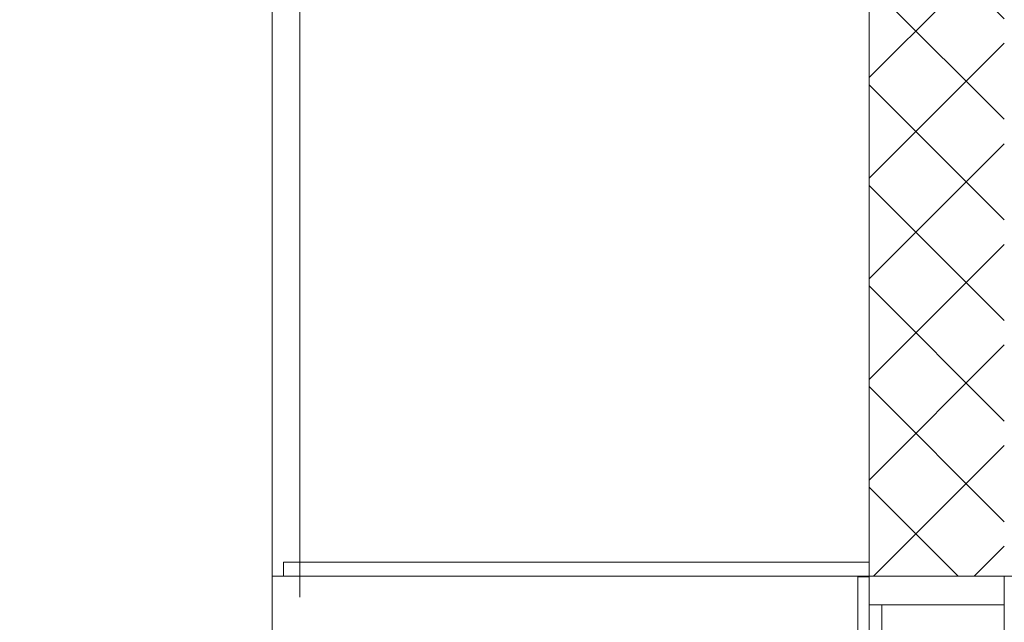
# Model space of a CAD drawing. Header units: millimetres. Extents: x 74467 to 235410, y -65 to 114857.
# Tile 246 of 256: x 130899 to 132283, y 78011 to 78858. Entities that reach past the tile are written whole.
import ezdxf
from ezdxf.enums import TextEntityAlignment as Align

# ---------------------------------------------------------------- set-up
doc = ezdxf.new("R2010")
doc.units = ezdxf.units.MM
doc.header["$MEASUREMENT"] = 0
doc.linetypes.add('Katkend topelt', pattern=[1093.611073, 529.166651, -211.666656, 141.111112, -211.666656])
doc.linetypes.add('Wipeout_Contour', pattern=[1000, 0, -1000])
for name, color, linetype in [('00 Teljed.AR', 7, 'Continuous'), ('1235 Vahelaed.AR', 7, 'Continuous'), ('1311 Siseseinad.AR', 7, 'Continuous'), ('1331 Sisseehitatud sisustus.SA', 7, 'Continuous'), ('9350 Netopind.AR', 7, 'Continuous'), ('Uks', 7, 'Continuous')]:
    doc.layers.add(name, color=color, linetype=linetype)
doc.styles.add('GENERATED_STYLE_3', font='txt')

# ---------------------------------------------------------------- blocks, each defined once
blk = doc.blocks.new('Slab_10_1', base_point=(128802.6, 95485.9))
at = {"color": 254, "linetype": 'Wipeout_Contour', "lineweight": 0, "ltscale": 4067564.723943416}
blk.add_wipeout([(133132.6, 95485.9), (128802.6, 95485.9), (128802.6, 94875.9), (129442.6, 94875.9), (129442.6, 71245.9), (132092.6, 71245.9), (132092.6, 71435.9), (131422.6, 71435.9), (131422.6, 72655.9), (132092.6, 72655.9), (132092.6, 79005.9), (131422.6, 79005.9), (131422.6, 81405.9), (132092.6, 81405.9), (132092.6, 82085.9), (132092.6, 85255.9), (131422.6, 85255.9), (131422.6, 87655.9), (132092.6, 87655.9), (132092.6, 90055.9), (131422.6, 90055.9), (131422.6, 90625.9), (131292.6, 90625.9), (131292.6, 90815.9), (131292.6, 93185.9), (133132.6, 93185.9)], dxfattribs=at).dxf.layer = '1235 Vahelaed.AR'
at = {"layer": '1235 Vahelaed.AR', "color": 7, "linetype": 'Continuous', "lineweight": 13, "flags": 128}
blk.add_lwpolyline([(128802.6, 95485.9), (133132.6, 95485.9), (133132.6, 93185.9), (131292.6, 93185.9), (131292.6, 90815.9), (131292.6, 90625.9), (131422.6, 90625.9), (131422.6, 90055.9), (132092.6, 90055.9), (132092.6, 87655.9), (131422.6, 87655.9), (131422.6, 85255.9), (132092.6, 85255.9), (132092.6, 82085.9), (132092.6, 81405.9), (131422.6, 81405.9), (131422.6, 79005.9), (132092.6, 79005.9), (132092.6, 73195.9)], dxfattribs=at)
blk = doc.blocks.new('Slab_30_1', base_point=(132092.6, 82085.9))
at = {"color": 254, "linetype": 'Wipeout_Contour', "lineweight": 0, "ltscale": 1090606.579719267}
blk.add_wipeout([(139453.9, 82085.9), (132092.6, 82085.9), (132092.6, 81405.9), (132092.6, 79005.9), (132092.6, 73195.9), (137392.7, 73195.9), (139453.9, 73195.9)], dxfattribs=at).dxf.layer = '1235 Vahelaed.AR'
at = {"layer": '1235 Vahelaed.AR', "color": 7, "linetype": 'Continuous', "lineweight": 13, "flags": 128}
blk.add_lwpolyline([(139453.9, 82085.9), (139453.9, 73195.9), (137392.7, 73195.9), (132092.6, 73195.9), (132092.6, 79005.9), (132092.6, 81405.9), (132092.6, 82085.9)], dxfattribs=at)
blk = doc.blocks.new('Liikumisruum_RG 103_3_1', base_point=(96460.4, 94557))
at = {"layer": '9350 Netopind.AR', "color": 7, "linetype": 'Continuous', "lineweight": 13, "flags": 128}
blk.add_lwpolyline([(129702.6, 93185.9), (129702.6, 71235.9), (123739.6, 71235.9), (123739.6, 69725.9), (129705.6, 69725.9), (129705.6, 67676.8), (132092.6, 67651.1), (132092.6, 69545.9), (131292.6, 69545.9), (131292.6, 72785.9), (132092.6, 72785.9), (132092.6, 78875.9), (131292.6, 78875.9), (131292.6, 81535.9), (132092.6, 81535.9), (132092.6, 85125.9), (131292.6, 85125.9), (131292.6, 87785.9), (132092.6, 87785.9), (132092.6, 89925.9), (131292.6, 89925.9), (131292.6, 93195.9)], dxfattribs=at)
blk = doc.blocks.new('Slab_53_1', base_point=(131253.6, 72820.9))
at = {"layer": '1331 Sisseehitatud sisustus.SA', "color": 253, "linetype": 'Continuous', "lineweight": 13, "true_color": 0xa5a6a4, "flags": 128}
blk.add_lwpolyline([(131253.6, 72820.9), (132092.6, 72820.9), (132092.6, 78075.9), (131253.6, 78075.9)], close=True, dxfattribs=at)
blk = doc.blocks.new('Slab_81_1', base_point=(132092.6, 78075.9))
at = {"layer": '1331 Sisseehitatud sisustus.SA', "color": 253, "linetype": 'Continuous', "lineweight": 13, "true_color": 0xa5a6a4, "flags": 128}
blk.add_lwpolyline([(132092.6, 78075.9), (131269.6, 78075.9), (131269.6, 78095.9), (132092.6, 78095.9)], close=True, dxfattribs=at)
blk = doc.blocks.new('Opening_32_1')
at = {"layer": '1311 Siseseinad.AR', "color": 7, "linetype": 'Continuous', "lineweight": 13, "flags": 128}
for points in [[(132076.6, 78075.2), (132076.6, 76675.9)], [(132092.6, 78075.2), (132076.6, 78075.2)], [(132282.6, 78075.9), (132092.6, 78075.9)], [(132298.6, 78075.9), (132282.6, 78075.9)], [(132298.6, 76675.9), (132298.6, 78075.9)], [(132092.6, 76675.9), (132282.6, 76675.9)]]:
    blk.add_lwpolyline(points, dxfattribs=at)
at = {"layer": '1311 Siseseinad.AR', "color": 7, "linetype": 'Continuous', "lineweight": 15, "flags": 128}
for points in [[(132092.6, 78075.9), (132092.6, 78075.2)], [(132076.6, 76675.9), (132092.6, 76675.9)], [(132282.6, 76675.9), (132298.6, 76675.9)]]:
    blk.add_lwpolyline(points, dxfattribs=at)
blk = doc.blocks.new('Door with Sidelight on Side 2 24_2')
at = {"layer": 'Uks', "color": 7, "linetype": 'Continuous', "lineweight": 13}
for p, q in [((632, 0), (632, 984)), ((632, 984), (672, 984)), ((672, 984), (672, 0)), ((-660, 0), (-700, 0)), ((-700, 0), (-700, -190)), ((-700, 0), (-700, -190)), ((-700, 0), (-700, -190)), ((-660, -190), (-660, 0)), ((-312, 0), (-340, 0)), ((-340, 0), (-340, -190)), ((-312, -40), (-312, 0)), ((672, 0), (632, 0)), ((700, 0), (672, 0)), ((672, 0), (672, -40)), ((700, -190), (700, 0)), ((700, 0), (700, -190)), ((700, 0), (700, -190)), ((-660, -18), (-340, -18)), ((-300, -40), (-312, -40)), ((-300, -40), (660, -40)), ((-300, -190), (-300, -40)), ((672, -40), (660, -40)), ((660, -40), (660, -190)), ((-700, -190), (-660, -190)), ((660, -190), (-660, -190)), ((-340, -190), (-660, -190)), ((-340, -190), (-300, -190)), ((660, -190), (700, -190))]:
    blk.add_line(p, q, dxfattribs=at)
at = {"layer": 'Uks', "color": 7, "linetype": 'Continuous', "lineweight": 13, "flags": 128}
blk.add_lwpolyline([(-340, 0), (-660, 0), (-660, -190), (-340, -190)], close=True, dxfattribs=at)
at = {"layer": 'Uks', "color": 7, "linetype": 'Continuous', "lineweight": 13}
blk.add_arc((672, 0), 984, 90, 180, dxfattribs=at)
blk = doc.blocks.new('Wall_234_1', base_point=(132092.6, 83015.9))
at = {"layer": '1311 Siseseinad.AR', "linetype": 'Continuous', "lineweight": 13, "true_color": 0x50504f}
h = blk.add_hatch(dxfattribs=at)
h.set_pattern_fill('Plokk_õõnesbetoon_0001', color=251, style=0, pattern_type=2)
h.set_pattern_definition([(45, (0, 0), (-70.71068, 70.71068), []), (135, (0, 0), (70.71068, 70.71068), [])])
h.paths.add_polyline_path([(132282.6, 83015.9), (132092.6, 83015.9), (132092.6, 78075.9), (132282.6, 78075.9)])
at = {"layer": '1311 Siseseinad.AR', "color": 7, "linetype": 'Continuous', "lineweight": 15, "flags": 128}
blk.add_lwpolyline([(132092.6, 83015.9), (132092.6, 78075.9)], dxfattribs=at)
at = {"layer": 'Uks', "color": 7, "linetype": 'Continuous', "lineweight": 13, "xscale": -1, "zscale": 1000, "rotation": 90}
blk.add_blockref('Door with Sidelight on Side 2 24_2', (132092.6, 77375.9), dxfattribs=at)
blk = doc.blocks.new('Wall_329_1', base_point=(131292.6, 78075.9))
at = {"layer": '1331 Sisseehitatud sisustus.SA', "color": 253, "linetype": 'Continuous', "lineweight": 13, "true_color": 0xa5a6a4, "flags": 128}
for points in [[(131253.6, 81797.9), (131253.6, 78075.9)], [(131292.6, 78075.9), (131292.6, 81797.9)], [(131269.6, 78075.9), (131253.6, 78075.9)], [(131292.6, 78075.9), (131269.6, 78075.9)]]:
    blk.add_lwpolyline(points, dxfattribs=at)
blk = doc.blocks.new('Standard grid marker_2')
at = {"layer": '00 Teljed.AR', "color": 252, "linetype": 'Katkend topelt', "lineweight": 13, "true_color": 0x8c8d8c}
blk.add_line((6003.9, 0), (55057.6, 0), dxfattribs=at)
at = {"layer": '00 Teljed.AR', "color": 252, "lineweight": 13, "true_color": 0x8c8d8c, "style": 'GENERATED_STYLE_3'}
for tag, p in [('AC_MarkerText_1_0', (-54.3, -45.7)), ('AC_MarkerText_1_1', (61407.2, -45.7))]:
    blk.add_attdef(tag, text='', height=200, rotation=270, dxfattribs=at).set_placement(p, align=Align.TOP_CENTER)

msp = doc.modelspace()

# ---------------------------------------------------------------- block references
at = {"layer": '1235 Vahelaed.AR', "color": 7, "linetype": 'Continuous', "lineweight": 13}
msp.add_blockref('Slab_10_1', (128802.6, 95485.9), dxfattribs=at)

# ---------------------------------------------------------------- next in the draw order: block references
at = {"layer": '00 Teljed.AR', "color": 7, "linetype": 'Continuous', "lineweight": 13, "zscale": 1000, "rotation": 90}
msp.add_blockref('Standard grid marker_2', (131292.6, 46889.6), dxfattribs=at)
at = {"layer": '1235 Vahelaed.AR', "color": 7, "linetype": 'Continuous', "lineweight": 13}
msp.add_blockref('Slab_30_1', (132092.6, 82085.9), dxfattribs=at)
at = {"layer": '1331 Sisseehitatud sisustus.SA', "color": 253, "lineweight": 13, "true_color": 0xa5a6a4}
msp.add_blockref('Wall_329_1', (131292.6, 78075.9), dxfattribs=at)

# ---------------------------------------------------------------- next in the draw order: linework, layer by layer
at = {"layer": '9350 Netopind.AR', "color": 7, "linetype": 'Continuous', "lineweight": 0, "true_color": 0xfaefc5, "flags": 128}
msp.add_lwpolyline([(129702.6, 93185.9), (129702.6, 71235.9), (123739.6, 71235.9), (123739.6, 69725.9), (129705.6, 69725.9), (129705.6, 67676.8), (132092.6, 67651.1), (132092.6, 69545.9), (131292.6, 69545.9), (131292.6, 72785.9), (132092.6, 72785.9), (132092.6, 78875.9), (131292.6, 78875.9), (131292.6, 81535.9), (132092.6, 81535.9), (132092.6, 85125.9), (131292.6, 85125.9), (131292.6, 87785.9), (132092.6, 87785.9), (132092.6, 89925.9), (131292.6, 89925.9), (131292.6, 93195.9)], dxfattribs=at)

# ---------------------------------------------------------------- next in the draw order: block references
at = {"layer": '1311 Siseseinad.AR', "color": 7, "lineweight": 15}
msp.add_blockref('Wall_234_1', (132092.6, 83015.9), dxfattribs=at)
at = {"layer": '1311 Siseseinad.AR', "color": 7, "linetype": 'Continuous', "lineweight": 13}
msp.add_blockref('Opening_32_1', (0, 0), dxfattribs=at)
at = {"layer": '1331 Sisseehitatud sisustus.SA', "color": 253, "linetype": 'Continuous', "lineweight": 13, "true_color": 0xa5a6a4}
for name, p in [('Slab_81_1', (132092.6, 78075.9)), ('Slab_53_1', (131253.6, 72820.9))]:
    msp.add_blockref(name, p, dxfattribs=at)
at = {"layer": '9350 Netopind.AR', "color": 7, "linetype": 'Continuous', "lineweight": 13}
msp.add_blockref('Liikumisruum_RG 103_3_1', (96460.4, 94557), dxfattribs=at)

doc.saveas('drawing.dxf')
